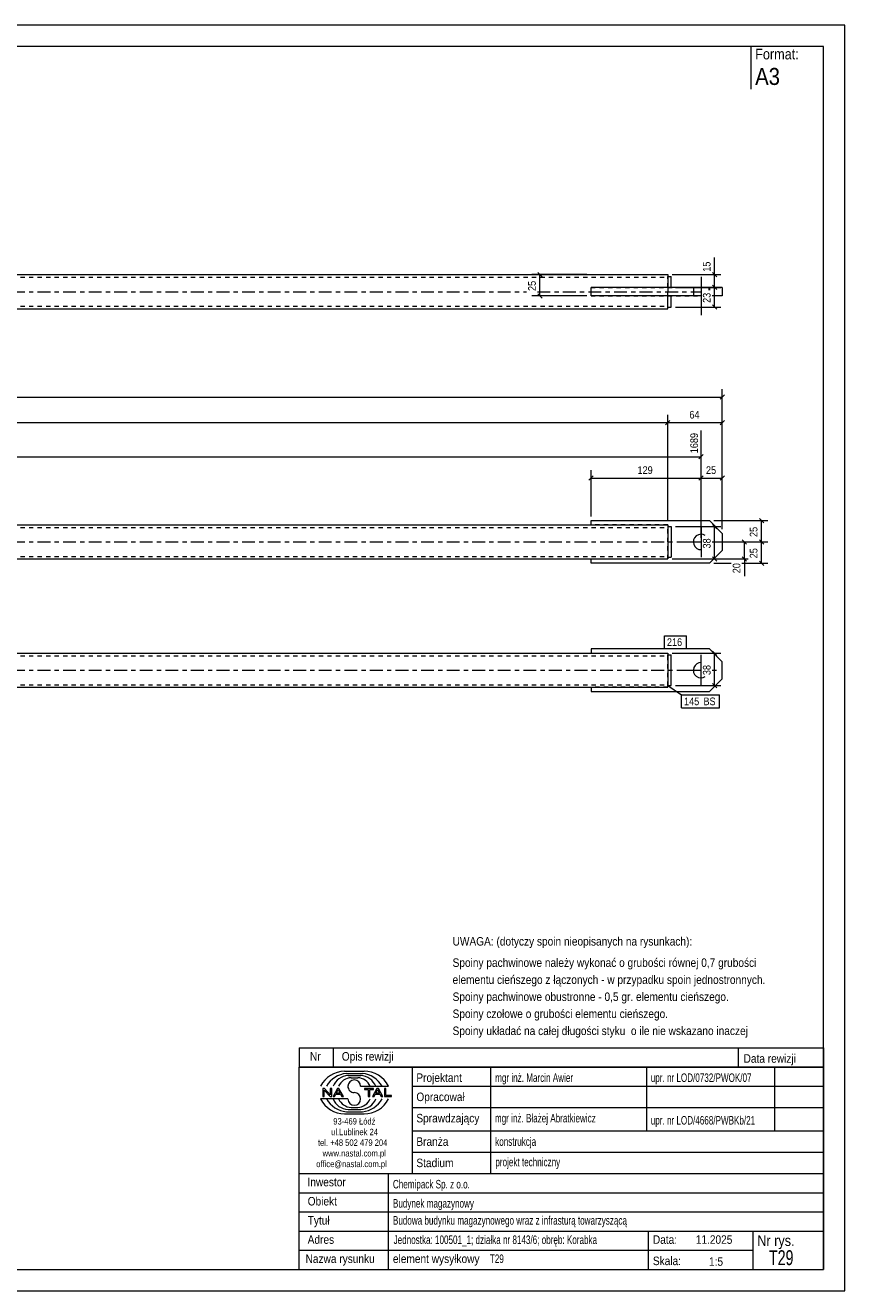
# Model space of a CAD drawing. Header units: millimetres. Extents: x 0 to 420, y 0 to 297.
# Tile 2 of 2: x 228 to 420, y 0 to 297. Entities that reach past the tile are written whole.
import ezdxf

# ---------------------------------------------------------------- set-up
doc = ezdxf.new("R2010")
doc.units = ezdxf.units.MM
for name, pattern in [('XKITLINE00', [0]), ('XKITLINE01', [4, 1, -1, 1, -1]), ('XKITLINE03', [6, 3, -1, 1, -1])]:
    doc.linetypes.add(name, pattern=pattern)
for name, color, linetype, lineweight in [('Arkusz rysunku', 3, 'Continuous', 0), ('Element', 2, 'Continuous', 0), ('Inny typ obiektu', 7, 'Continuous', 0), ('Wymiar', 4, 'Continuous', 0), ('Znak elementu', 2, 'Continuous', 0), ('Śruba', 3, 'Continuous', 0)]:
    doc.layers.add(name, color=color, linetype=linetype, lineweight=lineweight)
doc.styles.add('ARIAL', font='ARIAL.TTF')

msp = doc.modelspace()

# ---------------------------------------------------------------- linework, layer by layer
at = {"layer": 'Arkusz rysunku', "linetype": 'XKITLINE00', "lineweight": 0}
for p, q in [((420, 297), (0, 297)), ((420, 297), (415, 297)), ((420, 0), (420, 297)), ((415, 292), (5, 292)), ((415, 5), (415, 292)), ((5, 5), (415, 5)), ((0, 0), (420, 0))]:
    msp.add_line(p, q, dxfattribs=at)
at = {"layer": 'Element', "linetype": 'XKITLINE00', "lineweight": 0}
for p, q in [((48.62, 238.48), (378.49, 238.48)), ((378.49, 238.48), (378.49, 238.39)), ((378.49, 238.39), (378.49, 238.13)), ((378.49, 238.13), (378.49, 235.48)), ((378.49, 238.08), (379.29, 238.08)), ((379.29, 235.48), (379.29, 238.08)), ((391.29, 235.48), (360.49, 235.48)), ((360.49, 233.48), (360.49, 235.48)), ((388.29, 235.48), (388.29, 234.87)), ((391.29, 235.48), (391.29, 233.48)), ((386.37, 233.48), (360.49, 233.48)), ((378.49, 230.48), (378.49, 233.48)), ((379.29, 230.88), (379.29, 233.48)), ((391.29, 233.48), (388.89, 233.48)), ((48.62, 230.48), (378.49, 230.48)), ((378.49, 230.88), (379.29, 230.88)), ((48.62, 179.74), (378.49, 179.74)), ((360.49, 179.74), (360.49, 180.74)), ((360.49, 180.74), (388.29, 180.74)), ((378.49, 179.74), (378.49, 179.65)), ((378.49, 179.65), (378.49, 171.74)), ((378.49, 179.34), (379.29, 179.34)), ((379.29, 179.34), (379.29, 172.14)), ((388.29, 180.74), (391.29, 177.74)), ((391.29, 177.74), (391.29, 173.74)), ((391.29, 173.74), (388.29, 170.74)), ((48.62, 171.74), (378.49, 171.74)), ((360.49, 170.74), (360.49, 171.74)), ((388.29, 170.74), (360.49, 170.74)), ((378.49, 172.14), (379.29, 172.14)), ((48.62, 149.62), (378.49, 149.62)), ((388.29, 150.62), (360.49, 150.62)), ((360.49, 150.62), (360.49, 149.62)), ((378.49, 149.62), (378.49, 149.53)), ((378.49, 149.53), (378.49, 148.42)), ((378.49, 149.22), (379.29, 149.22)), ((379.29, 142.02), (379.29, 149.22)), ((391.29, 147.62), (388.29, 150.62)), ((378.49, 148.42), (378.49, 142.82)), ((391.29, 143.62), (391.29, 147.62)), ((378.49, 141.62), (378.49, 142.82)), ((388.29, 140.62), (391.29, 143.62)), ((48.62, 141.62), (378.49, 141.62)), ((360.49, 141.62), (360.49, 140.62)), ((360.49, 140.62), (388.29, 140.62)), ((378.49, 142.02), (379.29, 142.02))]:
    msp.add_line(p, q, dxfattribs=at)
at = {"layer": 'Element', "linetype": 'XKITLINE01', "lineweight": 0}
for p, q in [((48.62, 237.88), (378.49, 237.88)), ((378.49, 235.48), (378.49, 238.08)), ((360.49, 235.48), (388.29, 235.48)), ((378.49, 233.48), (378.49, 237.28)), ((378.49, 235.48), (378.49, 233.48)), ((378.49, 235.48), (379.29, 235.48)), ((360.49, 233.48), (386.37, 233.48)), ((378.49, 230.88), (378.49, 233.48)), ((378.49, 233.48), (379.29, 233.48)), ((48.62, 231.08), (378.49, 231.08)), ((48.62, 179.14), (378.49, 179.14)), ((378.49, 179.74), (360.49, 179.74)), ((378.49, 179.74), (378.49, 179.74)), ((378.49, 171.74), (378.49, 179.74)), ((378.49, 179.34), (378.49, 172.14)), ((378.49, 179.34), (378.49, 172.14)), ((378.49, 179.34), (379.29, 179.34)), ((379.29, 179.34), (379.29, 172.14)), ((48.62, 172.34), (378.49, 172.34)), ((378.49, 172.52), (378.49, 172.71)), ((378.49, 172.39), (378.49, 172.52)), ((378.49, 172.34), (378.49, 172.39)), ((360.49, 171.74), (378.49, 171.74)), ((378.49, 172.14), (379.29, 172.14)), ((48.62, 149.02), (378.49, 149.02)), ((360.49, 149.62), (378.49, 149.62)), ((378.49, 149.62), (378.49, 141.62)), ((378.49, 148.42), (378.49, 149.27)), ((378.49, 142.02), (378.49, 149.22)), ((378.49, 149.22), (379.29, 149.22)), ((378.49, 142.02), (378.49, 149.22)), ((378.49, 149.02), (378.49, 148.97)), ((378.49, 148.97), (378.49, 148.84)), ((378.49, 148.84), (378.49, 148.65)), ((379.29, 142.02), (379.29, 149.22)), ((378.49, 142.82), (378.49, 142.22)), ((48.62, 142.22), (378.49, 142.22)), ((378.49, 141.62), (360.49, 141.62)), ((378.49, 142.02), (379.29, 142.02))]:
    msp.add_line(p, q, dxfattribs=at)
at = {"layer": 'Element', "linetype": 'XKITLINE03', "lineweight": 0}
for p, q in [((38.62, 234.48), (345.37, 234.48)), ((347.89, 234.48), (386.37, 234.48)), ((38.62, 175.74), (386.37, 175.74)), ((38.62, 145.62), (386.37, 145.62))]:
    msp.add_line(p, q, dxfattribs=at)
at = {"layer": 'Inny typ obiektu', "linetype": 'XKITLINE00', "lineweight": 0}
for p, q in [((398, 292), (398, 282)), ((292, 57), (292, 52.5)), ((292, 57), (415, 57)), ((300, 57), (300, 52.5)), ((395, 57), (395, 52.5)), ((415, 57), (415, 52.5)), ((415, 52.5), (292, 52.5)), ((292, 5), (292, 52.5)), ((292, 52.5), (415, 52.5)), ((302.62, 51.49), (307.23, 51.5)), ((303.07, 50.99), (306.86, 51)), ((303.46, 50.49), (306.45, 50.49)), ((318.5, 52.5), (318.5, 27.5)), ((337, 27.5), (337, 52.5)), ((373.5, 52.5), (373.5, 37.5)), ((403.5, 52.5), (403.5, 37.5)), ((415, 52.5), (415, 5)), ((304.2, 49.98), (305.73, 49.99)), ((306.42, 47.99), (312.98, 47.99)), ((318.5, 48), (415, 48)), ((303.43, 45.01), (297, 45.01)), ((297.93, 47.44), (297.57, 47.44)), ((297.57, 47.44), (297.57, 45.56)), ((297.57, 45.56), (297.9, 45.56)), ((297.9, 47.04), (299.29, 45.56)), ((297.9, 45.56), (297.9, 47.04)), ((299.31, 45.96), (297.93, 47.44)), ((299.29, 45.56), (299.65, 45.56)), ((299.65, 47.44), (299.31, 47.44)), ((299.31, 47.44), (299.31, 45.96)), ((299.65, 45.56), (299.65, 47.44)), ((300.96, 47.44), (299.94, 45.56)), ((299.94, 45.56), (300.31, 45.56)), ((300.31, 45.56), (300.61, 46.13)), ((300.61, 46.13), (301.71, 46.13)), ((300.71, 46.33), (301.14, 47.24)), ((301.6, 46.33), (300.71, 46.33)), ((301.33, 47.44), (300.96, 47.44)), ((301.14, 47.24), (301.6, 46.33)), ((302.41, 45.56), (301.33, 47.44)), ((301.71, 46.13), (302.02, 45.56)), ((302.02, 45.56), (302.41, 45.56)), ((309.43, 47.44), (307.34, 47.44)), ((307.34, 47.44), (307.34, 47.22)), ((307.34, 47.22), (308.21, 47.22)), ((308.21, 47.22), (308.21, 45.56)), ((308.21, 45.56), (308.56, 45.56)), ((308.56, 45.56), (308.56, 47.22)), ((308.56, 47.22), (309.43, 47.22)), ((310.21, 47.44), (309.2, 45.56)), ((309.2, 45.56), (309.57, 45.56)), ((309.43, 47.22), (309.43, 47.44)), ((309.57, 45.56), (309.86, 46.13)), ((309.86, 46.13), (310.96, 46.13)), ((309.96, 46.33), (310.39, 47.24)), ((310.86, 46.33), (309.96, 46.33)), ((310.59, 47.44), (310.21, 47.44)), ((310.4, 47.24), (310.39, 47.24)), ((310.4, 47.24), (310.86, 46.33)), ((311.67, 45.56), (310.59, 47.44)), ((310.96, 46.13), (311.27, 45.56)), ((311.27, 45.56), (311.67, 45.56)), ((312.36, 47.44), (312.01, 47.44)), ((312.01, 47.44), (312.01, 45.56)), ((312.01, 45.56), (313.66, 45.56)), ((312.36, 45.78), (312.36, 47.44)), ((313.66, 45.78), (312.36, 45.78)), ((313.66, 45.56), (313.66, 45.78)), ((303.07, 42.01), (306.86, 42)), ((303.46, 42.51), (306.45, 42.51)), ((304.2, 43.02), (305.73, 43.01)), ((318.5, 43), (415, 43)), ((302.62, 41.51), (307.23, 41.5)), ((318.5, 37.5), (415, 37.5)), ((318.5, 32.5), (415, 32.5)), ((292, 27.5), (415, 27.5)), ((313, 5), (313, 27.5)), ((292, 23), (415, 23)), ((292, 18.5), (415, 18.5)), ((292, 14), (415, 14)), ((374, 5), (374, 14)), ((398.5, 5), (398.5, 14)), ((292, 9.5), (398.5, 9.5)), ((292, 5), (415, 5))]:
    msp.add_line(p, q, dxfattribs=at)
for centre, radius, start, end in [((302.72, 45.08), 6.42, 90.8317, 153.0136), ((303.67, 45), 6.02, 95.7347, 150.2266), ((306.22, 46.41), 4.08, 22.7023, 86.7527), ((306.24, 44.98), 6.04, 29.8256, 84.1252), ((307.25, 45.07), 6.43, 27.0191, 90.199), ((303.7, 46.42), 4.07, 93.3428, 157.3393), ((304.33, 46.6), 3.38, 92.229, 155.8008), ((304.92, 47.99), 1.49, 0.0741, 179.9259), ((304.92, 47.99), 1.49, 179.9259, 270), ((305.59, 46.6), 3.39, 24.2351, 87.5913), ((302.72, 47.92), 6.42, 206.9864, 269.1683), ((303.67, 48), 6.02, 209.7734, 264.2653), ((303.7, 46.58), 4.07, 202.6607, 266.6572), ((304.33, 46.4), 3.38, 204.1992, 267.771), ((304.92, 45.01), 1.49, 180.0741, 359.9259), ((304.92, 45), 1.49, 0.0741, 90), ((305.59, 46.4), 3.39, 272.4087, 335.7649), ((306.22, 46.59), 4.08, 273.2473, 337.2977), ((306.24, 48.02), 6.04, 275.8748, 330.1744), ((307.25, 47.93), 6.43, 269.801, 332.9809)]:
    msp.add_arc(centre, radius, start, end, dxfattribs=at)
at = {"layer": 'Wymiar', "linetype": 'XKITLINE00', "lineweight": 0}
for p, q in [((389.49, 238.48), (389.49, 242.5)), ((389.49, 238.48), (389.49, 242.5)), ((359.49, 238.48), (346.63, 238.48)), ((347.98, 238.99), (349, 237.97)), ((348.49, 233.48), (348.49, 238.48)), ((379.49, 238.48), (390.93, 238.48)), ((388.98, 238.99), (390, 237.97)), ((389.49, 235.48), (389.49, 238.48)), ((380.29, 235.48), (390.93, 235.48)), ((380.29, 235.48), (390.93, 235.48)), ((388.98, 235.99), (390, 234.97)), ((388.98, 235.99), (390, 234.97)), ((389.49, 230.88), (389.49, 235.48)), ((359.49, 233.48), (346.63, 233.48)), ((347.98, 233.99), (349, 232.97)), ((380.29, 230.88), (390.93, 230.88)), ((388.98, 231.39), (390, 230.37)), ((391.29, 178.74), (391.29, 211.6)), ((35.82, 209.74), (391.29, 209.74)), ((391.8, 210.25), (390.78, 209.23)), ((378.49, 180.74), (378.49, 205.6)), ((378.49, 180.74), (378.49, 205.6)), ((391.29, 178.74), (391.29, 205.6)), ((48.62, 203.74), (378.49, 203.74)), ((379, 204.25), (377.98, 203.23)), ((379, 204.25), (377.98, 203.23)), ((378.49, 203.74), (391.29, 203.74)), ((391.8, 204.25), (390.78, 203.23)), ((386.29, 176.74), (386.29, 201.9)), ((386.8, 196.25), (385.78, 195.23)), ((48.62, 195.74), (386.29, 195.74)), ((361, 191.25), (359.98, 190.23)), ((360.49, 181.74), (360.49, 192.6)), ((360.49, 190.74), (386.29, 190.74)), ((386.8, 191.25), (385.78, 190.23)), ((386.8, 191.25), (385.78, 190.23)), ((386.29, 176.74), (386.29, 192.6)), ((386.29, 176.74), (386.29, 192.6)), ((386.29, 190.74), (391.29, 190.74)), ((391.8, 191.25), (390.78, 190.23)), ((391.29, 178.74), (391.29, 192.6)), ((399.98, 181.25), (401, 180.23)), ((380.29, 179.34), (390.93, 179.34)), ((388.98, 179.85), (390, 178.83)), ((389.29, 180.74), (401.93, 180.74)), ((389.49, 171.74), (389.49, 179.34)), ((400.49, 175.74), (400.49, 180.74)), ((388.89, 175.74), (401.93, 175.74)), ((388.89, 175.74), (401.93, 175.74)), ((388.89, 175.74), (397.93, 175.74)), ((395.98, 176.25), (397, 175.23)), ((396.49, 171.74), (396.49, 175.74)), ((399.98, 176.25), (401, 175.23)), ((399.98, 176.25), (401, 175.23)), ((400.49, 170.74), (400.49, 175.74)), ((379.49, 171.74), (397.37, 171.74)), ((379.49, 171.74), (390.93, 171.74)), ((388.98, 172.25), (390, 171.23)), ((389.29, 170.74), (393.37, 170.74)), ((395.89, 170.74), (401.93, 170.74)), ((395.98, 172.25), (397, 171.23)), ((396.49, 171.74), (396.49, 167.72)), ((396.49, 171.74), (396.49, 167.72)), ((399.98, 171.25), (401, 170.23)), ((379.49, 149.62), (390.93, 149.62)), ((388.98, 150.13), (390, 149.11)), ((389.49, 142.02), (389.49, 149.62)), ((380.29, 142.02), (390.93, 142.02)), ((388.98, 142.53), (390, 141.51))]:
    msp.add_line(p, q, dxfattribs=at)
at = {"layer": 'Znak elementu', "linetype": 'XKITLINE00', "lineweight": 0}
for p, q in [((377.69, 153.72), (382.89, 153.72)), ((377.69, 150.72), (377.69, 153.72)), ((382.89, 150.72), (382.89, 153.72)), ((377.69, 150.72), (382.89, 150.72)), ((378.49, 142.02), (381.71, 139.82)), ((381.71, 139.82), (390.66, 139.82)), ((381.71, 136.82), (381.71, 139.82)), ((390.66, 136.82), (390.66, 139.82)), ((381.71, 136.82), (390.66, 136.82))]:
    msp.add_line(p, q, dxfattribs=at)
at = {"layer": 'Śruba', "linetype": 'XKITLINE00', "lineweight": 0}
for p, q in [((386.29, 237.98), (386.29, 228.98)), ((384.49, 235.48), (384.49, 233.48)), ((388.09, 235.48), (388.09, 234.87)), ((386.29, 179.34), (386.29, 172.14)), ((382.69, 175.74), (386.37, 175.74)), ((388.89, 175.74), (389.89, 175.74)), ((386.29, 142.02), (386.29, 149.22)), ((382.69, 145.62), (386.37, 145.62)), ((388.89, 145.62), (389.89, 145.62))]:
    msp.add_line(p, q, dxfattribs=at)
for centre, start, end in [((386.29, 175.74), 56.1607, 272.8125), ((386.29, 145.62), 87.4526, 303.8393)]:
    msp.add_arc(centre, 1.8, start, end, dxfattribs=at)

# ---------------------------------------------------------------- texts
at = {"layer": 'Inny typ obiektu', "style": 'ARIAL'}
for s, height, width, p in [('Format:', 2.5, 0.85, (399, 289)), ('A3', 4, 0.85, (399, 283)), ('UWAGA: (dotyczy spoin nieopisanych na rysunkach):', 2, 0.85, (328, 81)), ('Spoiny pachwinowe należy wykonać o grubości równej 0,7 grubości', 2, 0.85, (328, 76)), ('elementu cieńszego z łączonych - w przypadku spoin jednostronnych.', 2, 0.85, (328, 72)), ('Spoiny pachwinowe obustronne - 0,5 gr. elementu cieńszego.', 2, 0.85, (328, 68)), ('Spoiny czołowe o grubości elementu cieńszego.', 2, 0.85, (328, 64)), ('Spoiny układać na całej długości styku  o ile nie wskazano inaczej', 2, 0.85, (328, 60)), ('Nr', 2, 0.85, (294.54, 54)), ('Opis rewizji', 2, 0.85, (302, 54)), ('Data rewizji', 2, 0.85, (396.28, 53.5)), ('Projektant', 2, 0.85, (319.5, 49)), ('mgr inż. Marcin Awier', 2, 0.68, (338, 49)), ('upr. nr LOD/0732/PWOK/07', 2, 0.68, (374.5, 49)), ('Opracował', 2, 0.85, (319.5, 44.5)), ('Sprawdzający', 2, 0.85, (319.5, 39.5)), ('mgr inż. Błażej Abratkiewicz', 2, 0.68, (337.94, 39.5)), ('93-469 Łódź', 1.5, 0.85, (300, 39)), ('upr. nr LOD/4668/PWBKb/21', 2, 0.68, (374.5, 39)), ('ul.Lublinek 24', 1.5, 0.85, (299.5, 36.5)), ('Branża', 2, 0.85, (319.5, 34)), ('konstrukcja', 2, 0.68, (338, 34)), ('tel. +48 502 479 204', 1.5, 0.85, (296.41, 34)), ('www.nastal.com.pl', 1.5, 0.85, (297.5, 31.5)), ('office@nastal.com.pl', 1.5, 0.85, (296, 29)), ('Stadium', 2, 0.85, (319.5, 29)), ('projekt techniczny', 2, 0.68, (338.04, 29.19)), ('Inwestor', 2, 0.85, (293.96, 24.5)), ('Chemipack Sp. z o.o.', 2, 0.68, (314, 24)), ('Obiekt', 2, 0.85, (294, 20)), ('Budynek magazynowy', 2, 0.68, (314, 19.5)), ('Tytuł', 2, 0.85, (294, 15.5)), ('Budowa budynku magazynowego wraz z infrasturą towarzyszącą', 2, 0.68, (314, 15.5)), ('Adres', 2, 0.85, (294, 11)), ('Jednostka: 100501_1; działka nr 8143/6; obręb: Korabka', 2, 0.68, (314.16, 10.96)), ('Data:', 2, 0.85, (375, 11)), ('11.2025', 2, 0.85, (385.06, 11)), ('Nr rys.', 2.5, 0.85, (399.5, 10.5)), ('T29', 3.5, 0.68, (402.25, 6)), ('Nazwa rysunku', 2, 0.85, (293.5, 6.5)), ('element wysyłkowy', 2, 0.85, (314, 6.5)), ('T29', 2, 0.68, (336.75, 6.5)), ('Skala:', 2, 0.85, (375, 6)), ('1:5', 2, 0.85, (388.16, 5.85))]:
    msp.add_text(s, height=height, dxfattribs=dict(at, width=width)).set_placement(p)
at = {"layer": 'Wymiar', "style": 'ARIAL', "width": 0.85}
for s, p in [('15', (388.53, 239.15)), ('25', (347.53, 234.64)), ('23', (388.53, 231.84)), ('1689', (385.57, 196.56)), ('25', (399.53, 176.9)), ('38', (388.53, 174.2)), ('25', (399.53, 171.9)), ('20', (395.53, 168.39)), ('38', (388.53, 144.48))]:
    msp.add_text(s, height=1.8, rotation=90.0002, dxfattribs=at).set_placement(p)
for s, p in [('64', (383.56, 204.7)), ('129', (371.39, 191.7)), ('25', (387.46, 191.7))]:
    msp.add_text(s, height=1.8, dxfattribs=at).set_placement(p)
at = {"layer": 'Znak elementu', "style": 'ARIAL', "width": 0.85}
for s, p in [('216', (378.29, 151.32)), ('145', (382.31, 137.42)), ('BS', (386.86, 137.42))]:
    msp.add_text(s, height=1.8, dxfattribs=at).set_placement(p)

doc.saveas('drawing.dxf')
